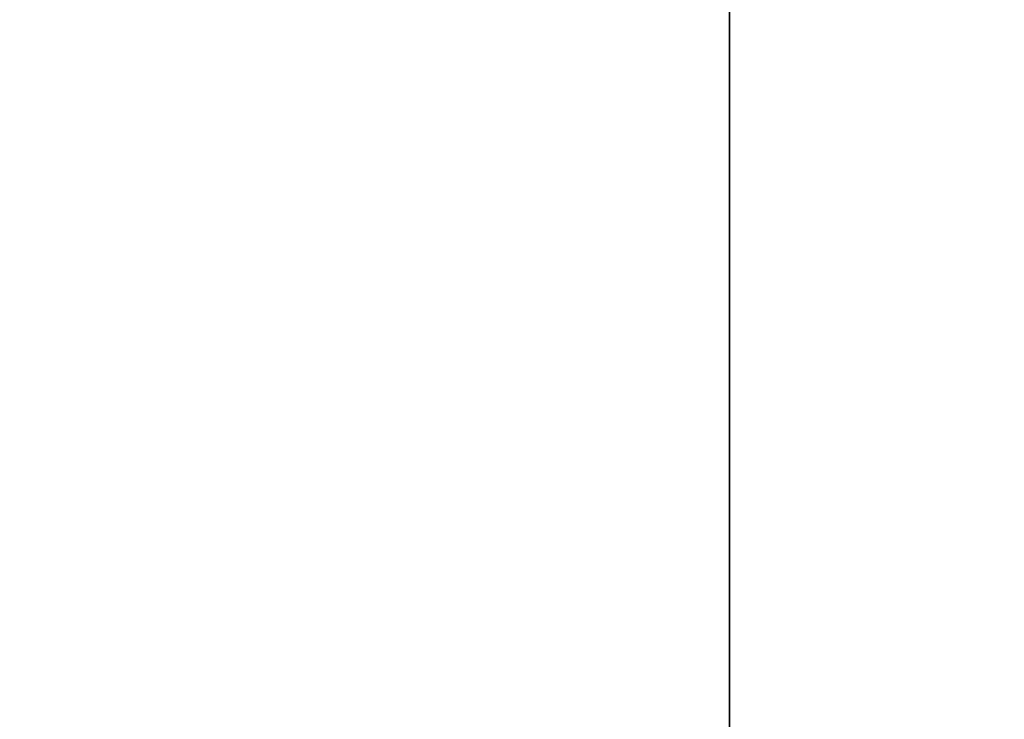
# Model space of a CAD drawing. Header units: millimetres. Extents: x 549 to 1049, y -22 to 79.
# Tile 31 of 127: x 657.88361 to 657.88524, y 47.98529 to 47.98645. Entities that reach past the tile are written whole.
import ezdxf

# ---------------------------------------------------------------- set-up
doc = ezdxf.new("R2010")
doc.units = ezdxf.units.MM
doc.header["$LTSCALE"] = 41.718519
doc.layers.add('34', color=7, linetype='CONTINUOUS')
doc.layers.add('35', color=7, linetype='CONTINUOUS')

msp = doc.modelspace()

# ---------------------------------------------------------------- linework, layer by layer
at = {"layer": '34', "color": 44, "linetype": 'Continuous', "true_color": 0x8c7500}
for points in [[(658.1005531, 77.3974301, 136.2806055), (651.4867758, -22.0025699, 140.9509181), (651.4867758, 77.3974301, 140.9509181), (658.1005531, 77.3974301, 136.2806055)], [(658.1005531, -22.0025699, 136.2806055), (651.4867758, -22.0025699, 140.9509181), (658.1005531, 77.3974301, 136.2806055), (658.1005531, -22.0025699, 136.2806055)]]:
    msp.add_3dface(points, dxfattribs=at)
at = {"layer": '35', "color": 44, "linetype": 'Continuous', "true_color": 0x8c7500}
for points in [[(651.2758885, 77.3974301, 544.505394), (657.8847809, -22.0025699, 549.1826163), (657.8847809, 77.3974301, 549.1826163), (651.2758885, 77.3974301, 544.505394)], [(651.2758885, -22.0025699, 544.505394), (657.8847809, -22.0025699, 549.1826163), (651.2758885, 77.3974301, 544.505394), (651.2758885, -22.0025699, 544.505394)], [(657.8847809, -22.0025699, 549.1826163), (664.6416648, -22.0025699, 553.6433774), (657.8847809, 77.3974301, 549.1826163), (657.8847809, -22.0025699, 549.1826163)], [(657.8847809, 77.3974301, 549.1826163), (664.6416648, -22.0025699, 553.6433774), (664.6416648, 77.3974301, 553.6433774), (657.8847809, 77.3974301, 549.1826163)]]:
    msp.add_3dface(points, dxfattribs=at)

doc.saveas('drawing.dxf')
